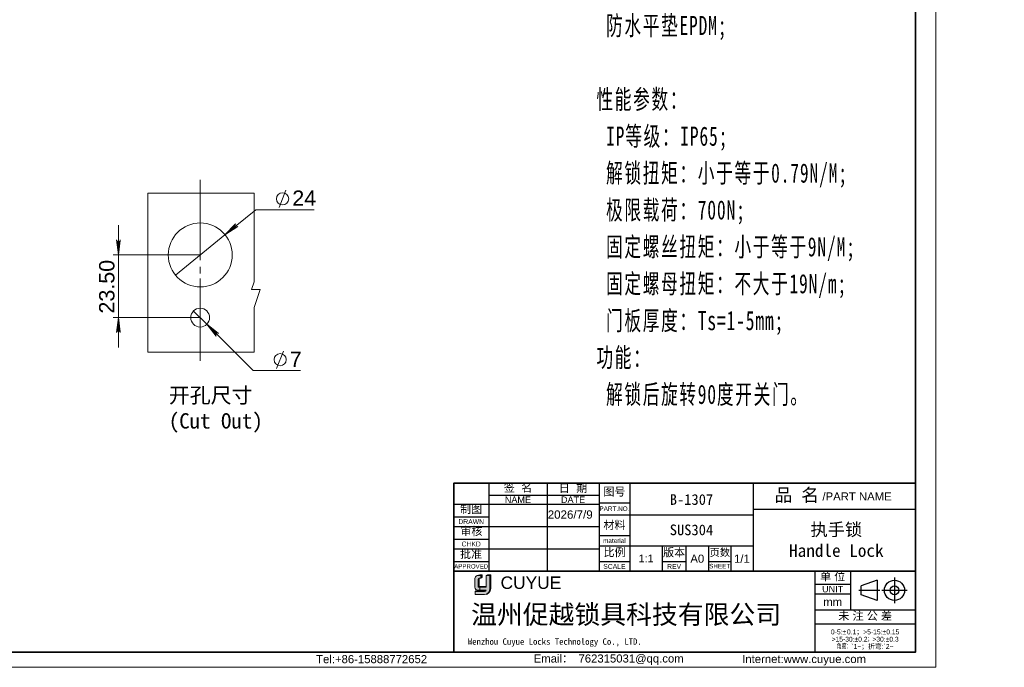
# Model space of a CAD drawing. Header units: millimetres. Extents: x 242 to 1877, y 992 to 1461.
# Tile 5 of 25: x 489 to 822, y 1023 to 1242. Entities that reach past the tile are written whole.
import ezdxf

# ---------------------------------------------------------------- set-up
doc = ezdxf.new("R2010")
doc.units = ezdxf.units.MM
for name, color, linetype, lineweight in [('0007', 7, 'Continuous', 5), ('实线层', 7, 'Continuous', 25), ('尺寸线层', 3, 'Continuous', 18), ('粗实线层', 7, 'Continuous', 35), ('细实线层', 3, 'Continuous', 18)]:
    doc.layers.add(name, color=color, linetype=linetype, lineweight=lineweight)
for name, color, linetype in [('PDF2_几何图形', 7, 'Continuous'), ('PDF2_实体填充', 7, 'Continuous'), ('PDF2_文字', 7, 'Continuous')]:
    doc.layers.add(name, color=color, linetype=linetype)
doc.styles.add('ARIAL', font='arial.ttf')
doc.styles.add('PDF Arial', font='arial.ttf')
doc.styles.get("Standard").update_dxf_attribs({"font": 'arial.ttf'})
doc.styles.add('TEXTSTYLE_2', font='arial.ttf')
doc.styles.add('TEXTSTYLE_3', font='arial.ttf')
doc.styles.add('TEXTSTYLE_4', font='arial.ttf')
doc.styles.add('标准', font='txt', dxfattribs={"width": 0.667})

msp = doc.modelspace()

# ---------------------------------------------------------------- hatches: boundary and pattern name
at = {"layer": '实线层'}
h = msp.add_hatch(color=30, dxfattribs=at)
edge = h.paths.add_edge_path(flags=0)
edge.add_arc((644.7378052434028, 1052.632665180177), 0.3917324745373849, 103.89623382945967, 180.1196323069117, ccw=False)
edge.add_line((644.6437251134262, 1053.01293253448), (645.2562203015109, 1053.01293253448))
edge.add_line((645.2562203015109, 1053.01293253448), (645.2562203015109, 1053.851081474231))
edge.add_line((645.2562203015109, 1053.851081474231), (644.0253061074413, 1053.851081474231))
edge.add_arc((644.4109944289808, 1052.69507070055), 1.218653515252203, 108.4506221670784, 173.4013944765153)
edge.add_line((643.2004138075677, 1052.835109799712), (643.2004138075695, 1049.875203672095))
edge.add_arc((644.24318012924, 1049.972348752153), 1.047281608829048, 185.3223660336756, 272.7233690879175)
edge.add_line((644.29294052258, 1048.926249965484), (644.9491759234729, 1048.926249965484))
edge.add_line((644.9491759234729, 1048.926249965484), (644.9491759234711, 1049.875203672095))
edge.add_line((644.9491759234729, 1049.875203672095), (644.6537609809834, 1049.875203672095))
edge.add_arc((644.6291281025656, 1050.157421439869), 0.2832907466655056, 177.6597996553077, 274.98831874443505, ccw=False)
edge.add_line((644.3460736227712, 1050.168989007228), (644.346073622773, 1052.631847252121))
h = msp.add_hatch(color=254, dxfattribs=at)
h.paths.add_polyline_path([(644.9205555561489, 1054.100377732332), (644.0253061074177, 1053.851081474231), (645.2562203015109, 1053.851081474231), (645.6795607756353, 1054.100377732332)], flags=0)
h.paths.add_polyline_path([(647.0592124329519, 1053.851081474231), (648.2583915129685, 1053.851081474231), (648.6108183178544, 1054.100377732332), (647.5012536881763, 1054.100377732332)], flags=0)
h = msp.add_hatch(color=251, dxfattribs=at)
edge = h.paths.add_edge_path(flags=0)
edge.add_line((644.6285744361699, 1050.339422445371), (644.6285744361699, 1052.63184725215))
edge.add_arc((645.0203060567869, 1052.632665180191), 0.3917324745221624, 103.89623382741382, 180.1196323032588, ccw=False)
edge.add_line((644.9262259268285, 1053.01293253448), (644.643725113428, 1053.01293253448))
edge.add_arc((644.737805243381, 1052.632665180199), 0.3917324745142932, 103.8962338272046, 180.1196323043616)
edge.add_line((644.3460736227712, 1052.63184725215), (644.3460736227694, 1050.16898900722))
edge.add_arc((644.6291281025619, 1050.157421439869), 0.2832907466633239, 177.6597996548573, 274.9883187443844)
edge.add_line((644.6537609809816, 1049.875203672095), (647.0592124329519, 1049.875203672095))
edge.add_line((647.0592124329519, 1049.875203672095), (647.0592124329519, 1050.11368036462))
edge.add_line((647.0592124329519, 1050.11368036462), (644.809372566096, 1050.11368036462))
edge.add_arc((644.8511527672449, 1050.332414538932), 0.2226886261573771, 178.1966309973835, 259.1862447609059, ccw=False)
msp.add_hatch(color=251, dxfattribs=at).paths.add_polyline_path([(645.2562203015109, 1053.01293253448), (645.6795607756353, 1053.334597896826), (645.6795607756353, 1054.100377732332), (645.2562203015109, 1053.851081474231)], flags=0)
h = msp.add_hatch(color=251, dxfattribs=at)
edge = h.paths.add_edge_path(flags=0)
edge.add_line((648.6108183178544, 1054.100377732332), (648.2583915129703, 1053.851081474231))
edge.add_line((648.2583915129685, 1053.851081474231), (648.2583915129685, 1049.456310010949))
edge.add_arc((646.2693459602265, 1049.378730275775), 1.990557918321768, -71.74154242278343, 2.2336036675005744, ccw=False)
edge.add_arc((646.5631813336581, 1049.51000512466), 2.048340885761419, 279.2658368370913, 358.4978790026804)
edge.add_line((648.6108183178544, 1049.45631001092), (648.6108183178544, 1054.100377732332))
h = msp.add_hatch(color=251, dxfattribs=at)
edge = h.paths.add_edge_path(flags=0)
edge.add_line((643.5850177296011, 1048.700748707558), (643.3328711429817, 1048.423252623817))
edge.add_line((643.3328711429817, 1048.423252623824), (646.461103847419, 1048.423252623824))
edge.add_arc((646.3464940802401, 1049.166634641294), 0.7521650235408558, 278.7644802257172, 323.8869948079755)
edge.add_line((646.9541352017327, 1048.723323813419), (643.5850177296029, 1048.700748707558))
at = {"layer": '尺寸线层'}
h = msp.add_hatch(color=179, dxfattribs=at)
edge = h.paths.add_edge_path(flags=0)
edge.add_line((648.2583915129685, 1053.851081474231), (647.0592124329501, 1053.851081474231))
edge.add_line((647.0592124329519, 1053.851081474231), (647.0592124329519, 1049.875203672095))
edge.add_line((647.0592124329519, 1049.875203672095), (644.9491759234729, 1049.875203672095))
edge.add_line((644.9491759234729, 1049.875203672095), (644.9491759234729, 1048.926249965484))
edge.add_line((644.9491759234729, 1048.926249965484), (647.0592124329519, 1048.926249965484))
edge.add_arc((646.3464940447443, 1049.166634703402), 0.7521650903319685, 278.7644821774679, 341.36184450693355, ccw=False)
edge.add_line((646.4611038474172, 1048.423252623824), (643.3328711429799, 1048.423252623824))
edge.add_line((643.3328711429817, 1048.423252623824), (643.3328711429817, 1047.461959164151))
edge.add_line((643.3328711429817, 1047.461959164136), (646.5284228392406, 1047.461959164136))
edge.add_arc((646.5631813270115, 1049.510004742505), 2.048340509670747, 269.0276957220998, 279.2658387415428)
edge.add_arc((646.2693459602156, 1049.378730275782), 1.990557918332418, 288.258457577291, 362.2336036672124)
edge.add_line((648.2583915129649, 1049.456310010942), (648.2583915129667, 1053.851081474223))

# ---------------------------------------------------------------- linework, layer by layer
at = {"color": 0, "linetype": 'Continuous'}
for p, q in [((636.06162984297, 1085.028437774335), (636.06162984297, 1055.670925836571)), ((647.9043333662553, 1085.02637854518), (647.9043333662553, 1055.310501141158)), ((667.6418165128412, 1085.02637854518), (667.6418165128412, 1055.310501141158)), ((685.1852246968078, 1085.051723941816), (685.1852246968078, 1055.226193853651)), ((685.1862459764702, 1085.02637854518), (685.1862459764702, 1055.310501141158)), ((695.6022296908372, 1085.051723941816), (695.6022296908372, 1055.226193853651)), ((737.266407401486, 1085.027520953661), (737.266407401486, 1055.201990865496)), ((737.2702496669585, 1085.051723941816), (737.2702496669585, 1055.226193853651)), ((685.1852246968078, 1078.472562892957), (695.6022296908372, 1078.472562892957)), ((737.266407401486, 1076.255306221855), (792.1309017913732, 1076.255306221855)), ((685.1852246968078, 1074.415413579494), (737.2702496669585, 1074.415413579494)), ((685.1852246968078, 1067.397641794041), (695.6022296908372, 1067.397641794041)), ((685.1852246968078, 1063.888755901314), (737.2702496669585, 1063.888755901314)), ((706.5674981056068, 1063.888755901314), (706.5674981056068, 1055.226193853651)), ((714.5721440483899, 1063.888755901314), (714.5721440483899, 1055.226193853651)), ((722.247831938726, 1063.888755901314), (722.247831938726, 1055.226193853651)), ((729.704214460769, 1063.888755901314), (729.704214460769, 1055.226193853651)), ((685.1852246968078, 1058.625427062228), (695.6022296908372, 1058.625427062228)), ((706.5674981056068, 1058.625427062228), (714.5721440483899, 1058.625427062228)), ((722.247831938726, 1058.625427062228), (729.704214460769, 1058.625427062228)), ((737.266407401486, 1055.226193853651), (737.2702496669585, 1055.226193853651)), ((758.1386763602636, 1055.310501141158), (758.1386763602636, 1028.00746508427)), ((758.1387833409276, 1055.301705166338), (758.1387833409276, 1027.889016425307)), ((770.2005785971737, 1055.301705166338), (770.2005785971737, 1042.253035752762)), ((779.1783520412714, 1052.264145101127), (773.8201997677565, 1050.32385088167)), ((779.1783520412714, 1052.264145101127), (779.1783520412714, 1045.43430765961)), ((785.0513594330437, 1053.143023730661), (785.0513594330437, 1044.555429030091)), ((758.1387833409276, 1050.915597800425), (770.2005785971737, 1050.915597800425)), ((780.148791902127, 1048.849226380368), (773.0617341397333, 1048.849226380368)), ((773.8201997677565, 1047.374601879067), (773.8201997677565, 1050.32385088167)), ((789.3451567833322, 1048.849226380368), (780.7575620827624, 1048.849226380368)), ((758.1387833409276, 1047.626017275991), (770.2005785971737, 1047.626017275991)), ((779.1783520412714, 1045.43430765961), (773.8201997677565, 1047.374601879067)), ((758.1387833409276, 1042.253035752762), (792.1311154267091, 1042.253035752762)), ((758.1387833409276, 1037.537970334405), (792.1311154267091, 1037.537970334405))]:
    msp.add_line(p, q, dxfattribs=at)
at = {"linetype": 'Continuous'}
for p, q in [((647.9043333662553, 1080.969229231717), (685.1862459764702, 1080.969229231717)), ((636.061843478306, 1078.008606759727), (685.1862459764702, 1078.008606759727)), ((636.061843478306, 1073.732152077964), (647.9043333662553, 1073.732152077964)), ((636.061843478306, 1070.442571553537), (685.1862459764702, 1070.442571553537)), ((636.061843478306, 1066.166116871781), (647.9043333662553, 1066.166116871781)), ((636.061843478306, 1062.876536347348), (685.1862459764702, 1062.876536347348)), ((636.061843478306, 1058.600081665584), (647.9043333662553, 1058.600081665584))]:
    msp.add_line(p, q, dxfattribs=at)
at = {"color": 0, "linetype": 'Continuous'}
for radius in [3.41491872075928, 1.474624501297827]:
    msp.add_circle((785.0513594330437, 1048.849226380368), radius, dxfattribs=at)
at = {"layer": '0007'}
for p, q in [((643.2004138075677, 1049.875203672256), (643.2004138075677, 1052.835109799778)), ((644.025306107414, 1053.851081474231), (644.9205555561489, 1054.100377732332)), ((644.025306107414, 1053.851081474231), (645.2562203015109, 1053.851081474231)), ((644.3460736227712, 1050.168989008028), (644.3460736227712, 1052.631847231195)), ((644.6285744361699, 1050.339422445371), (644.6285744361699, 1052.631847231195)), ((644.6437251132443, 1053.01293253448), (645.2562203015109, 1053.01293253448)), ((644.9205555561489, 1054.100377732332), (645.6795607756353, 1054.100377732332)), ((645.2562203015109, 1053.851081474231), (645.6795607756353, 1054.100377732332)), ((645.2562203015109, 1053.01293253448), (645.2562203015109, 1053.851081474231)), ((645.2562203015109, 1053.01293253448), (645.6795607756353, 1053.334597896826)), ((645.6795607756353, 1053.334597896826), (645.6795607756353, 1054.100377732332)), ((647.0592124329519, 1053.851081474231), (647.5012536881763, 1054.100377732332)), ((647.0592124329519, 1053.851081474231), (648.2583915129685, 1053.851081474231)), ((647.0592124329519, 1049.875203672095), (647.0592124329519, 1053.851081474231)), ((647.5012536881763, 1054.100377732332), (648.6108183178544, 1054.100377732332)), ((648.2583915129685, 1053.851081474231), (648.6108183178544, 1054.100377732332)), ((648.2583915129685, 1053.851081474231), (648.2583915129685, 1049.45631001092)), ((648.6108183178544, 1054.100377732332), (648.6108183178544, 1049.45631001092)), ((643.3328711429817, 1048.423252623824), (643.5850177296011, 1048.700748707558)), ((643.3328711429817, 1047.461959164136), (643.3328711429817, 1048.423252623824)), ((643.3328711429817, 1048.423252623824), (646.4611038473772, 1048.423252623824)), ((643.5850177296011, 1048.700748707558), (646.9541352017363, 1048.723323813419)), ((644.2929405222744, 1048.926249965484), (647.0592124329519, 1048.926249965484)), ((644.6537609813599, 1049.875203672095), (647.0592124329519, 1049.875203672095)), ((644.8093725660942, 1050.11368036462), (647.0592124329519, 1050.11368036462)), ((644.9491759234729, 1049.875203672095), (644.9491759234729, 1048.926249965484)), ((643.3328711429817, 1047.461959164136), (646.5284228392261, 1047.461959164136))]:
    msp.add_line(p, q, dxfattribs=at)
for centre, radius, start, end in [((644.4109946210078, 1052.695070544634), 1.21865372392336, 108.4506284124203, 173.4013882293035), ((644.7378052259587, 1052.632665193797), 0.3917324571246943, 103.8962318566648, 180.1196373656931), ((645.0203060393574, 1052.632665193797), 0.3917324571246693, 103.8962318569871, 180.1196373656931), ((644.2431800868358, 1049.972348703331), 1.047281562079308, 185.3223635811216, 272.7233715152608), ((644.6291281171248, 1050.157421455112), 0.2832907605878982, 177.6598026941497, 274.9883156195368), ((644.8511527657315, 1050.332414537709), 0.222688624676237, 178.1966306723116, 259.1862450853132), ((646.3464940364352, 1049.166634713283), 0.7521651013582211, 278.7644826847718, 341.3618439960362), ((646.5631812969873, 1049.510005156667), 2.048340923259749, 269.0276967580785, 358.4978781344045), ((646.2693462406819, 1049.378730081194), 1.990557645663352, 288.2424993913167, 2.233609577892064)]:
    msp.add_arc(centre, radius, start, end, dxfattribs=at)
at = {"layer": 'PDF2_几何图形', "color": 1, "lineweight": 18}
for points in [[(550.3625212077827, 1187.600942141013), (550.3625212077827, 1160.501705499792)], [(550.3625212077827, 1158.211629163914), (550.3625212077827, 1155.921552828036)], [(550.3625212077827, 1154.318499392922), (550.3625212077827, 1153.631476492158), (550.3625212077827, 1126.455903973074)]]:
    msp.add_lwpolyline(points, dxfattribs=at)
at = {"layer": 'PDF2_几何图形', "color": 6, "lineweight": 18}
msp.add_lwpolyline([(568.606796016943, 1144.471171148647), (568.606796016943, 1129.356667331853), (532.6525975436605, 1129.356667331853), (532.6525975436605, 1183.09712534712), (568.606796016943, 1183.09712534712), (568.606796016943, 1153.09712534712), (567.7671013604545, 1150.501705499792), (570.667864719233, 1150.501705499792)], close=True, dxfattribs=at)
at = {"layer": 'PDF2_几何图形', "color": 3, "lineweight": 18}
for points in [[(577.0800784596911, 1178.287965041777), (579.3701547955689, 1184.165827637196)], [(542.0419105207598, 1155.387201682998), (558.7594677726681, 1169.051323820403), (569.141147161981, 1177.524606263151), (588.9121395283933, 1177.524606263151)], [(522.7289334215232, 1172.333766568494), (522.7289334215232, 1162.257430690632), (522.7289334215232, 1141.03605664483), (522.7289334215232, 1130.959720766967)], [(550.2098494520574, 1162.257430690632), (520.9732082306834, 1162.257430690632)], [(548.1487807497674, 1143.249797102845), (552.6525975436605, 1138.822316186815), (568.3014525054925, 1123.173461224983), (584.3319868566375, 1123.173461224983)], [(550.2098494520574, 1141.03605664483), (520.9732082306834, 1141.03605664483)], [(576.1640479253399, 1123.860484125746), (578.5304601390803, 1129.738346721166)]]:
    msp.add_lwpolyline(points, dxfattribs=at)
at = {"layer": 'PDF2_几何图形', "color": 7, "lineweight": 18}
for points in [[(558.7594677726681, 1169.051323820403), (562.2709181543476, 1172.715445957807), (562.1945822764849, 1172.562774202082)], [(558.7594677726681, 1169.051323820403), (562.1945822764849, 1172.562774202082), (562.1182463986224, 1172.333766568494)], [(558.7594677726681, 1169.051323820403), (562.1182463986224, 1172.333766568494), (562.1182463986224, 1172.181094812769)], [(558.7594677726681, 1169.051323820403), (562.1182463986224, 1172.181094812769), (562.1945822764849, 1171.952087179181)], [(558.7594677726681, 1169.051323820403), (562.1945822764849, 1171.952087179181), (562.2709181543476, 1171.799415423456)], [(558.7594677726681, 1169.051323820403), (562.8816051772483, 1171.723079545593), (563.1106128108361, 1171.799415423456)], [(558.7594677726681, 1169.051323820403), (562.2709181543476, 1171.799415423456), (562.4999257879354, 1171.723079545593)], [(558.7594677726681, 1169.051323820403), (562.6525975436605, 1171.646743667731), (562.8816051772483, 1171.723079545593)], [(558.7594677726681, 1169.051323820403), (562.4999257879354, 1171.723079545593), (562.6525975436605, 1171.646743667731)], [(552.6525975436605, 1138.822316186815), (556.4693914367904, 1135.768881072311), (556.2403838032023, 1135.845216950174)], [(552.6525975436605, 1138.822316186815), (555.6296967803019, 1135.005522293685), (555.782368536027, 1134.776514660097)], [(552.6525975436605, 1138.822316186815), (555.6296967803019, 1135.15819404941), (555.6296967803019, 1135.005522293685)], [(552.6525975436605, 1138.822316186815), (555.6296967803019, 1135.387201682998), (555.6296967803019, 1135.15819404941)], [(552.6525975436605, 1138.822316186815), (555.7060326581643, 1135.616209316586), (555.6296967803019, 1135.387201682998)], [(552.6525975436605, 1138.822316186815), (555.8587044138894, 1135.768881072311), (555.7060326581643, 1135.616209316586)], [(552.6525975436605, 1138.822316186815), (556.0113761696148, 1135.845216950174), (555.8587044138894, 1135.768881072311)], [(552.6525975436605, 1138.822316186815), (556.2403838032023, 1135.845216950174), (556.0113761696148, 1135.845216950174)], [(552.6525975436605, 1138.822316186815), (556.6220631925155, 1135.692545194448), (556.4693914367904, 1135.768881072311)]]:
    msp.add_lwpolyline(points, close=True, dxfattribs=at)
at = {"layer": 'PDF2_几何图形', "color": 3, "lineweight": 18}
for points in [[(522.7289334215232, 1162.257430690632), (522.1945822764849, 1167.066590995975), (522.1182463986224, 1167.295598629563)], [(522.7289334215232, 1162.257430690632), (522.2709181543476, 1166.91391924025), (522.1945822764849, 1167.066590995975)], [(522.7289334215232, 1162.257430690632), (522.4235899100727, 1166.761247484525), (522.2709181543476, 1166.91391924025)], [(522.7289334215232, 1162.257430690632), (522.6525975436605, 1166.684911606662), (522.4235899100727, 1166.761247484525)], [(522.7289334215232, 1162.257430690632), (522.8816051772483, 1166.684911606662), (522.6525975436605, 1166.684911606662)], [(522.7289334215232, 1162.257430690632), (523.3396204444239, 1167.295598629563), (523.3396204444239, 1167.066590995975)], [(522.7289334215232, 1162.257430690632), (523.3396204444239, 1167.066590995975), (523.1869486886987, 1166.91391924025)], [(522.7289334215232, 1162.257430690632), (523.1869486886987, 1166.91391924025), (523.0342769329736, 1166.761247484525)], [(522.7289334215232, 1162.257430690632), (523.0342769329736, 1166.761247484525), (522.8816051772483, 1166.684911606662)], [(522.7289334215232, 1141.03605664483), (522.1182463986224, 1135.997888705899), (522.1945822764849, 1136.226896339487)], [(522.7289334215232, 1141.03605664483), (522.1945822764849, 1136.226896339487), (522.2709181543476, 1136.379568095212)], [(522.7289334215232, 1141.03605664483), (522.2709181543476, 1136.379568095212), (522.4235899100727, 1136.532239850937)], [(522.7289334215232, 1141.03605664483), (522.4235899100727, 1136.532239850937), (522.6525975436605, 1136.608575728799)], [(522.7289334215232, 1141.03605664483), (522.6525975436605, 1136.608575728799), (522.8816051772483, 1136.608575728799)], [(522.7289334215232, 1141.03605664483), (522.8816051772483, 1136.608575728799), (523.0342769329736, 1136.532239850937)], [(522.7289334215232, 1141.03605664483), (523.0342769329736, 1136.532239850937), (523.1869486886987, 1136.379568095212)], [(522.7289334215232, 1141.03605664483), (523.1869486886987, 1136.379568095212), (523.3396204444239, 1136.226896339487)], [(522.7289334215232, 1141.03605664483), (523.3396204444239, 1136.226896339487), (523.3396204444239, 1135.997888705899)]]:
    msp.add_lwpolyline(points, close=True, dxfattribs=at)
for centre, radius in [((578.2292270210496, 1181.18461800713), 2.056962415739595), ((577.3895323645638, 1126.833472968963), 2.056962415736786)]:
    msp.add_circle(centre, radius, dxfattribs=at)
at = {"layer": 'PDF2_几何图形', "color": 6, "lineweight": 18}
for centre, radius in [((550.4074687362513, 1162.216725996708), 10.81202763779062), ((550.3757019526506, 1141.041428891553), 3.173711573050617)]:
    msp.add_circle(centre, radius, dxfattribs=at)
at = {"layer": 'PDF2_实体填充', "color": 7, "lineweight": 0}
for points in [[(558.7594677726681, 1169.051323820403), (562.2709181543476, 1172.715445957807), (562.1945822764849, 1172.562774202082)], [(558.7594677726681, 1169.051323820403), (562.1945822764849, 1172.562774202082), (562.1182463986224, 1172.333766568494)], [(558.7594677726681, 1169.051323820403), (562.1182463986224, 1172.333766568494), (562.1182463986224, 1172.181094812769)], [(558.7594677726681, 1169.051323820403), (562.1182463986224, 1172.181094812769), (562.1945822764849, 1171.952087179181)], [(558.7594677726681, 1169.051323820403), (562.1945822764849, 1171.952087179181), (562.2709181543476, 1171.799415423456)], [(558.7594677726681, 1169.051323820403), (562.8816051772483, 1171.723079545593), (563.1106128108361, 1171.799415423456)], [(558.7594677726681, 1169.051323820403), (562.2709181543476, 1171.799415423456), (562.4999257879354, 1171.723079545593)], [(558.7594677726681, 1169.051323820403), (562.6525975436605, 1171.646743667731), (562.8816051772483, 1171.723079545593)], [(558.7594677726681, 1169.051323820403), (562.4999257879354, 1171.723079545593), (562.6525975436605, 1171.646743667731)], [(552.6525975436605, 1138.822316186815), (556.4693914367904, 1135.768881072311), (556.2403838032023, 1135.845216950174)], [(552.6525975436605, 1138.822316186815), (555.6296967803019, 1135.005522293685), (555.782368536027, 1134.776514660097)], [(552.6525975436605, 1138.822316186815), (555.6296967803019, 1135.15819404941), (555.6296967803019, 1135.005522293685)], [(552.6525975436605, 1138.822316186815), (555.6296967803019, 1135.387201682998), (555.6296967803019, 1135.15819404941)], [(552.6525975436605, 1138.822316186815), (555.7060326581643, 1135.616209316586), (555.6296967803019, 1135.387201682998)], [(552.6525975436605, 1138.822316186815), (555.8587044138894, 1135.768881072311), (555.7060326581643, 1135.616209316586)], [(552.6525975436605, 1138.822316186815), (556.0113761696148, 1135.845216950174), (555.8587044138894, 1135.768881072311)], [(552.6525975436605, 1138.822316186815), (556.2403838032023, 1135.845216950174), (556.0113761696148, 1135.845216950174)], [(552.6525975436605, 1138.822316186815), (556.6220631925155, 1135.692545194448), (556.4693914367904, 1135.768881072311)]]:
    msp.add_solid(points, dxfattribs=at)
at = {"layer": 'PDF2_实体填充', "color": 3, "lineweight": 0}
for points in [[(522.7289334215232, 1162.257430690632), (522.1945822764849, 1167.066590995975), (522.1182463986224, 1167.295598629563)], [(522.7289334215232, 1162.257430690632), (522.2709181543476, 1166.91391924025), (522.1945822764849, 1167.066590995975)], [(522.7289334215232, 1162.257430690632), (522.4235899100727, 1166.761247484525), (522.2709181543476, 1166.91391924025)], [(522.7289334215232, 1162.257430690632), (522.6525975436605, 1166.684911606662), (522.4235899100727, 1166.761247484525)], [(522.7289334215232, 1162.257430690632), (522.8816051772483, 1166.684911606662), (522.6525975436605, 1166.684911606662)], [(522.7289334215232, 1162.257430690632), (523.3396204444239, 1167.295598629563), (523.3396204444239, 1167.066590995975)], [(522.7289334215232, 1162.257430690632), (523.3396204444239, 1167.066590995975), (523.1869486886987, 1166.91391924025)], [(522.7289334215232, 1162.257430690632), (523.1869486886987, 1166.91391924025), (523.0342769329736, 1166.761247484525)], [(522.7289334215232, 1162.257430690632), (523.0342769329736, 1166.761247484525), (522.8816051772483, 1166.684911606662)], [(522.7289334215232, 1141.03605664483), (522.1182463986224, 1135.997888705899), (522.1945822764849, 1136.226896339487)], [(522.7289334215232, 1141.03605664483), (522.1945822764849, 1136.226896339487), (522.2709181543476, 1136.379568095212)], [(522.7289334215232, 1141.03605664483), (522.2709181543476, 1136.379568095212), (522.4235899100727, 1136.532239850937)], [(522.7289334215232, 1141.03605664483), (522.4235899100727, 1136.532239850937), (522.6525975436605, 1136.608575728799)], [(522.7289334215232, 1141.03605664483), (522.6525975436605, 1136.608575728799), (522.8816051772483, 1136.608575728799)], [(522.7289334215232, 1141.03605664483), (522.8816051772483, 1136.608575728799), (523.0342769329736, 1136.532239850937)], [(522.7289334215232, 1141.03605664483), (523.0342769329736, 1136.532239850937), (523.1869486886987, 1136.379568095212)], [(522.7289334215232, 1141.03605664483), (523.1869486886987, 1136.379568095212), (523.3396204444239, 1136.226896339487)], [(522.7289334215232, 1141.03605664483), (523.3396204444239, 1136.226896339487), (523.3396204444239, 1135.997888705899)]]:
    msp.add_solid(points, dxfattribs=at)
at = {"layer": '粗实线层'}
for p, q in [((636.061843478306, 1055.310501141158), (758.1386763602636, 1055.310501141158)), ((758.1387833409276, 1055.301705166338), (792.1311154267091, 1055.301705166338))]:
    msp.add_line(p, q, dxfattribs=at)
msp.add_lwpolyline([(266.3319503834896, 1453.816407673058), (792.1311154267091, 1453.816407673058), (792.1311154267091, 1027.916352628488), (266.3319503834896, 1027.916352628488)], close=True, dxfattribs=at)
msp.add_lwpolyline([(792.1309017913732, 1085.027520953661), (731.266407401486, 1085.027520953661), (636.061843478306, 1085.02637854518), (636.061843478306, 1027.889016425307)], dxfattribs=at)
at = {"layer": '细实线层'}
msp.add_lwpolyline([(241.8988182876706, 1460.669700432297), (798.9844081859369, 1460.669700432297), (798.9844081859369, 1022.831404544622), (241.8988182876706, 1022.831404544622)], close=True, dxfattribs=at)

# ---------------------------------------------------------------- texts
at = {"color": 0, "linetype": 'Continuous', "attachment_point": 2, "line_spacing_factor": 0.8999999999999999}
for s, insert, char_height, width, style in [('签  名', (657.8184669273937, 1084.924169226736), 2.741317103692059, 12.05751194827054, 'TEXTSTYLE_2'), ('日  期', (676.3910324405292, 1084.782162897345), 2.741317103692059, 12.05751194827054, 'TEXTSTYLE_2'), ('图号', (690.3937271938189, 1083.582609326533), 2.741317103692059, 8.03120245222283, 'TEXTSTYLE_2'), ('{\\fSimSun|b0|i0|c0|p34;品 名}', (752.0387119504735, 1083.263383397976), 4.386107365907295, 16.0709715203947, 'TEXTSTYLE_2'), ('/PART NAME', (772.4074883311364, 1081.970690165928), 2.741317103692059, 23.34705384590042, 'TEXTSTYLE_3'), ('PART.NO.', (690.3937271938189, 1077.211557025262), 1.535137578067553, 10.10679795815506, 'TEXTSTYLE_3'), ('材料', (690.3937271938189, 1072.277186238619), 2.741317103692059, 8.03120245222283, 'TEXTSTYLE_2'), ('material', (690.3937271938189, 1066.41076763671), 1.535137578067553, 9.633130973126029, 'TEXTSTYLE_3'), ('比例', (690.43931120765, 1063.083236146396), 2.741317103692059, 8.03120245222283, 'TEXTSTYLE_2'), ('版本', (710.5698210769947, 1063.065968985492), 2.741317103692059, 8.03120245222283, 'TEXTSTYLE_2'), ('页数', (726.0153737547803, 1062.911266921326), 2.522011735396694, 7.388706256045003, 'TEXTSTYLE_2'), ('A0', (718.4099879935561, 1060.928133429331), 2.741317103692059, 4.026309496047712, 'TEXTSTYLE_2'), ('1/1', (733.4872320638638, 1060.928133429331), 2.741317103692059, 6.039464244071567, 'TEXTSTYLE_2'), ('SCALE', (690.3937271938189, 1057.748205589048), 1.644790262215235, 7.520788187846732, 'TEXTSTYLE_3'), ('REV', (710.5698210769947, 1057.748205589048), 1.644790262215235, 3.567929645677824, 'TEXTSTYLE_4'), ('SHEET', (725.9760231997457, 1057.803031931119), 1.535137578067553, 6.342986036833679, 'TEXTSTYLE_4'), ('单 位', (764.1696809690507, 1054.895569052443), 2.741317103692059, 10.04435720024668, 'TEXTSTYLE_2'), ('UNIT', (764.1696809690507, 1050.367334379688), 2.193053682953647, 7.133538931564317, 'TEXTSTYLE_3'), ('mm', (764.1696809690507, 1046.310185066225), 2.741317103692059, 6.35904041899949, 'TEXTSTYLE_3'), ('未 注 公 差', (775.1540790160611, 1041.591049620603), 2.741317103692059, 22.10186914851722, 'TEXTSTYLE_2'), ('{\\C256;Email\\fSimSun|b0|i0|c0|p34;： \\farial|b0|i0|c0|p34;762315031@qq.com}', (688.4520429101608, 1027.183391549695), 2.735845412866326, 55.56588949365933, 'TEXTSTYLE_3'), ('{\\C256;Internet:www.cuyue.com}', (754.5091805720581, 1027.004404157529), 2.735845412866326, 81.09547576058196, 'TEXTSTYLE_3')]:
    msp.add_mtext(s, dxfattribs=dict(at, insert=insert, char_height=char_height, width=width, style=style))
at = {"linetype": 'Continuous', "attachment_point": 2, "line_spacing_factor": 0.8999999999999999}
for s, insert, char_height, width, style in [('NAME', (657.7730749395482, 1080.585444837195), 2.193053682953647, 8.829283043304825, 'TEXTSTYLE_3'), ('DATE', (676.4140312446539, 1080.585444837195), 2.193053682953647, 8.152615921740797, 'TEXTSTYLE_3'), ('制图', (641.9482283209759, 1077.693765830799), 2.741317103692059, 8.03120245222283, 'TEXTSTYLE_2'), ('DRAWN', (641.9830884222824, 1072.909756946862), 1.644790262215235, 8.664192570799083, 'TEXTSTYLE_3'), ('审核', (642.0452752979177, 1070.203239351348), 2.741317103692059, 8.03120245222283, 'TEXTSTYLE_2'), ('CHKD', (641.9830884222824, 1065.343721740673), 1.644790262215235, 6.499673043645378, 'TEXTSTYLE_3'), ('批准', (641.933575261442, 1062.455296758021), 2.741317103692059, 8.03120245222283, 'TEXTSTYLE_2'), ('APPROVED', (641.9830884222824, 1057.695447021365), 1.480311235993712, 11.46828481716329, 'TEXTSTYLE_3'), ('Tel:+86-15888772652', (608.3158943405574, 1026.963013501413), 2.735845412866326, 38.8370240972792, 'TEXTSTYLE_3')]:
    msp.add_mtext(s, dxfattribs=dict(at, insert=insert, char_height=char_height, width=width, style=style))
at = {"color": 0, "lineweight": 13, "char_height": 3.600000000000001, "width": 69.44029618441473, "attachment_point": 5}
for s, insert in [('{\\fFangSong|b0|i0|c134|p34;\\C3;B-1307}', (716.4343185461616, 1079.521416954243)), ('{\\fFangSong|b0|i0|c134|p2;\\C3;SUS304}', (716.4343185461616, 1069.261448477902))]:
    msp.add_mtext(s, dxfattribs=dict(at, insert=insert))
at = {"color": 0, "insert": (765.4047515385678, 1065.818047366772), "char_height": 4.267918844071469, "width": 97.6351415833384, "attachment_point": 5, "style": 'ARIAL'}
msp.add_mtext('{\\fFangSong|b0|i0|c134|p34;执手锁\\PHandle Lock}', dxfattribs=at)
at = {"color": 0, "insert": (701.0848638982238, 1059.634772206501), "char_height": 2.626411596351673, "width": 18.27544735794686, "attachment_point": 5}
msp.add_mtext('1:1', dxfattribs=at)
at = {"color": 7, "linetype": 'Continuous', "attachment_point": 1, "line_spacing_factor": 0.8999999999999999}
for s, insert, char_height, width, style in [('CUYUE', (651.9048615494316, 1053.54031992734), 4.2, 46.80168260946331, 'TEXTSTYLE_2'), ('{\\fsimsun|b0|i0|c134|p34;\\C0;Wenzhou Cuyue Locks Technology Co., LTD.}', (640.8396236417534, 1032.609971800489), 2.16, 90.1565775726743, 'TEXTSTYLE_3')]:
    msp.add_mtext(s, dxfattribs=dict(at, insert=insert, char_height=char_height, width=width, style=style))
at = {"color": 0, "linetype": 'Continuous', "lineweight": 13, "insert": (775.1349493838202, 1035.619048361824), "char_height": 1.641507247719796, "width": 33.36846827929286, "attachment_point": 2, "line_spacing_factor": 0.8999999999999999, "style": 'TEXTSTYLE_2'}
msp.add_mtext('0-5:{\\Fgdt,gbcbig.shx;`\\fsimsun|b0|i0|c0|p34;\\W0.16667; \\farial|b0|i0|c0|p34;\\W1;0.1\\fsimsun|b0|i0|c0|p34;；}>5-15:{\\Fgdt,gbcbig.shx;`0.15\\P>15-30:`0.2；>30:`0.3\\P角度：}`1~{\\fsimsun|b0|i0|c0|p34;；折弯}:`2~', dxfattribs=at)
at = {"layer": 'PDF2_文字', "color": 3, "char_height": 5.191063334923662, "attachment_point": 7, "style": 'PDF Arial'}
for s, insert in [('24', (581.5075593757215, 1178.828578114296)), ('7', (580.667864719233, 1124.364122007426))]:
    msp.add_mtext(s, dxfattribs=dict(at, insert=insert))
at = {"layer": 'PDF2_文字', "color": 3, "insert": (521.4611415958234, 1142.410102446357), "char_height": 5.191063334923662, "attachment_point": 7, "rotation": 90, "style": 'PDF Arial'}
msp.add_mtext('23.50', dxfattribs=at)
at = {"layer": 'PDF2_文字', "color": 6, "insert": (539.7518341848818, 1102.151276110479), "char_height": 5.191063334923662, "attachment_point": 7, "style": 'PDF Arial'}
msp.add_mtext('{\\fSimSun|b0|i0|c134|p2;开孔尺寸\\P(Cut Out)}', dxfattribs=at)
at = {"layer": '尺寸线层', "insert": (684.3134005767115, 1280.436980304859), "char_height": 6.5, "width": 127.9626117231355, "attachment_point": 1, "line_spacing_factor": 1.150569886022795, "style": '标准'}
msp.add_mtext('{\\T1.1;技术要求：\\P 锁壳、锁芯、锁舌、螺母：SUS304^I\\P O圈NBR,\\P 防水平垫EPDM;\\P\\P性能参数：\\P IP等级：IP65;\\P 解锁扭矩：小于等于0.79N/M;\\P 极限载荷：700N;\\P 固定螺丝扭矩：小于等于9N/M;\\P 固定螺母扭矩：不大于19N/m;\\P 门板厚度：Ts=1-5mm;\\P功能：\\P 解锁后旋转90度开关门。}', dxfattribs=at)
at = {"layer": '尺寸线层', "color": 6, "insert": (641.9472818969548, 1043.907834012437), "char_height": 6.40185, "width": 117.5245980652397, "attachment_point": 1}
msp.add_mtext('{\\fSimSun|b0|i0|c134|p2;\\C0;温州促越锁具科技有限公司}', dxfattribs=at)
at = {"layer": '细实线层', "insert": (667.8418222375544, 1075.87009458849), "char_height": 2.79615, "attachment_point": 1}
msp.add_mtext('2026/7/9', dxfattribs=at)

doc.saveas('drawing.dxf')
